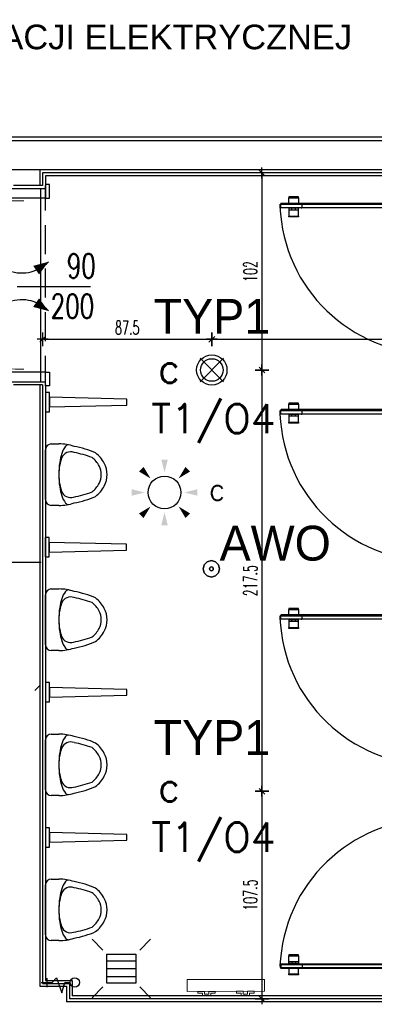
# Model space of a CAD drawing. Header units: centimetres. Extents: x -15121 to 30567, y -60641 to 0.
# Tile 218 of 256: x 10736 to 10919, y -25700 to -25191. Entities that reach past the tile are written whole.
import ezdxf
from ezdxf.enums import TextEntityAlignment as Align

# ---------------------------------------------------------------- set-up
doc = ezdxf.new("R2010")
doc.units = ezdxf.units.CM
doc.header["$LTSCALE"] = 60
doc.linetypes.add('( Dashed )', pattern=[0.75, 0.5, -0.25])
for name, color, linetype, lineweight in [('A tabelka ogólna 25', 7, 'Continuous', 20), ('IS_Grzejnik', 15, 'Continuous', 5), ('opisy', 1, 'Continuous', 15)]:
    doc.layers.add(name, color=color, linetype=linetype, lineweight=lineweight)
for name, color, linetype in [('A-----SZ', 8, 'Continuous'), ('AIKA lampy i wyłaczniki2', 150, 'Continuous'), ('AIKA lampy sanitariaty', 3, 'Continuous'), ('AIKA podłoga wc pod meble', 8, 'Continuous'), ('AIKA sanitariaty', 7, 'Continuous'), ('AIKA TYNK', 5, 'Continuous'), ('AIKA widoki wymiarowanie', 7, 'Continuous'), ('AIKA widokowe', 7, 'Continuous'), ('AIKA wymiarowanie gnaizdka rzut lobby', 7, 'Continuous'), ('AIKA ŚCIANA', 8, 'Continuous'), ('E_Oświetlenie - czujki ruchu', 3, 'Continuous'), ('E_Oświetlenie - Numer obwodu', 1, 'Continuous'), ('E_Oświetlenie - Opis', 4, 'Continuous')]:
    doc.layers.add(name, color=color, linetype=linetype)
doc.styles.add('Annotative', font='arial.ttf')
doc.styles.add('RomanS', font='romans.shx')
doc.styles.add('SIMPLEX', font='simplex', dxfattribs={"width": 0.85})
doc.styles.add('TableTextStyle', font='txt')
doc.styles.add('wymiar', font='txt.shx', dxfattribs={"width": 0.6})
doc.dimstyles.new('Dwudziestka', dxfattribs={"dimtxt": 7, "dimasz": 0.7, "dimexe": 5, "dimexo": 0, "dimgap": 2.5, "dimtad": 1, "dimtoh": 1, "dimdec": 3, "dimrnd": 0.5, "dimdsep": 46, "dimtxsty": 'wymiar', "dimblk": 'znacznik', "dimcen": 0, "dimdle": 5, "dimse1": 1, "dimse2": 1, "dimclrd": 256, "dimclre": 256, "dimclrt": 256, "dimadec": 0, "dimazin": 0, "dimtfac": 0.4, "dimtdec": 3, "dimtix": 1, "dimtofl": 0, "dimtmove": 2, "dimatfit": 3, "dimldrblk": 'znacznik', "dimfxl": 1, "dimtolj": 1, "dimarcsym": 0})

# ---------------------------------------------------------------- blocks, each defined once
blk = doc.blocks.new('*X5919')
at = {"color": 0}
for p, q in [((621.16, -2967.99), (636.16, -2967.99)), ((621.16, -2971.99), (636.16, -2971.99)), ((621.16, -2975.99), (636.16, -2975.99))]:
    blk.add_line(p, q, dxfattribs=at)
blk = doc.blocks.new('SL pisuar top')
at = {"layer": 'AIKA sanitariaty'}
for p, q in [((3, 15.9), (6.9, 15.9)), ((0, -12.9), (0, 12.9)), ((6.9, -15.9), (3, -15.9))]:
    blk.add_line(p, q, dxfattribs=at)
for points in [[(6.9, -15.9, 0.079162), (14.81, -14.64, 0.054633), (25.91, -11.24, 0.105219), (30.36, -5.88, 0.121409), (31.81, 0, 0.121409), (30.36, 5.88, 0.105219), (25.91, 11.24, 0.054633), (14.81, 14.64, 0.079162), (6.9, 15.9, 0.079162)], [(11.9, 15.4, 0.230451), (10.37, 14.66, 0.087943), (8.36, 10.89, 0.045095), (7.32, 6.31, 0.033433), (6.9, 0, 0.033433), (7.32, -6.31, 0.045095), (8.36, -10.89, 0.087943), (10.37, -14.66, 0.230451), (11.9, -15.4, 0.230451)], [(14.54, -11.55, 0.043044), (24.06, -8.89, 0.105219), (27.71, -4.49, 0.121409), (28.81, 0, 0.121409), (27.71, 4.49, 0.105219), (24.06, 8.89, 0.039893), (14.8, 11.45, 0.02282)], [(8.34, 8.65, 0.053725), (7.32, 5.03, 0.041621), (6.9, 0, 0.041621), (7.32, -5.03, 0.053725), (8.34, -8.65, 0.097687)]]:
    blk.add_lwpolyline(points, format="xyb", dxfattribs=at)
for centre, radius, start, end in [((3, 12.9), 3, 90, 180), ((12.98, 6.8), 5, 68.6805, 158.2002), ((12.98, -6.8), 5, 201.7361, 288.1233), ((3, -12.9), 3, 180, 270)]:
    blk.add_arc(centre, radius, start, end, dxfattribs=at)
blk = doc.blocks.new('przegroda pisuar')
at = {"layer": 'AIKA sanitariaty'}
for p, q in [((0, 5), (0, -5)), ((2, 5), (0, 5)), ((2, -5), (2, 5)), ((2, 2.5), (2, -2.5)), ((42, 1.5), (2, 2.5)), ((42, -1.5), (42, 1.5)), ((0, -5), (2, -5)), ((2, -2.5), (42, -1.5))]:
    blk.add_line(p, q, dxfattribs=at)
blk = doc.blocks.new('sl parawan')
at = {"layer": 'AIKA widokowe'}
for p, q in [((-129.98, 201.8), (-135.08, 201.8)), ((-135.08, 201.8), (-135.08, 201.3)), ((-135.08, 201.3), (-129.98, 201.3)), ((-135.03, 198.45), (-135.03, 201.3)), ((-130.03, 201.3), (-130.03, 198.45)), ((-129.98, 201.3), (-129.98, 201.8)), ((-139.62, 197.97), (-60.52, 197.97)), ((-139.62, 196.17), (-139.62, 197.97)), ((-139.62, 197.97), (-60.52, 197.97)), ((-60.52, 196.17), (-139.62, 196.17)), ((-60.52, 196.17), (-139.62, 196.17)), ((-139.12, 196.41), (-139.12, 198.39)), ((-60.99, 198.45), (-139.06, 198.45)), ((-139.06, 196.34), (-60.99, 196.34)), ((-135.03, 196.34), (-135.03, 191.9)), ((-130.03, 195.9), (-135.03, 195.9)), ((-130.03, 195), (-135.03, 195)), ((-133.53, 195), (-133.53, 195.9)), ((-131.53, 195), (-131.53, 195.9)), ((-130.03, 191.9), (-130.03, 196.34)), ((-128.09, 196.41), (-128.09, 198.39)), ((-135.08, 191.4), (-135.08, 191.9)), ((-135.08, 191.9), (-129.98, 191.9)), ((-129.98, 191.4), (-135.08, 191.4)), ((-129.98, 191.9), (-129.98, 191.4)), ((-139.12, 89.77), (-139.12, 91.75)), ((-60.99, 91.81), (-139.06, 91.81)), ((-129.98, 95.16), (-135.08, 95.16)), ((-135.08, 95.16), (-135.08, 94.66)), ((-135.08, 94.66), (-129.98, 94.66)), ((-135.03, 91.81), (-135.03, 94.66)), ((-130.03, 94.66), (-130.03, 91.81)), ((-129.98, 94.66), (-129.98, 95.16)), ((-128.09, 89.77), (-128.09, 91.75)), ((-139.62, 91.33), (-60.52, 91.33)), ((-139.62, 89.53), (-139.62, 91.33)), ((-139.62, 91.33), (-60.52, 91.33)), ((-60.52, 89.53), (-139.62, 89.53)), ((-60.52, 89.53), (-139.62, 89.53)), ((-139.06, 89.7), (-60.99, 89.7)), ((-135.03, 89.7), (-135.03, 85.26)), ((-130.03, 89.26), (-135.03, 89.26)), ((-130.03, 88.36), (-135.03, 88.36)), ((-133.53, 88.36), (-133.53, 89.26)), ((-131.53, 88.36), (-131.53, 89.26)), ((-130.03, 85.26), (-130.03, 89.7)), ((-135.08, 84.76), (-135.08, 85.26)), ((-135.08, 85.26), (-129.98, 85.26)), ((-129.98, 84.76), (-135.08, 84.76)), ((-129.98, 85.26), (-129.98, 84.76)), ((-139.62, -14.78), (-60.52, -14.78)), ((-139.62, -16.58), (-139.62, -14.78)), ((-139.62, -14.78), (-60.52, -14.78)), ((-139.12, -16.34), (-139.12, -14.36)), ((-60.99, -14.3), (-139.06, -14.3)), ((-129.98, -10.95), (-135.08, -10.95)), ((-135.08, -10.95), (-135.08, -11.45)), ((-135.08, -11.45), (-129.98, -11.45)), ((-135.03, -14.3), (-135.03, -11.45)), ((-130.03, -11.45), (-130.03, -14.3)), ((-129.98, -11.45), (-129.98, -10.95)), ((-128.09, -16.34), (-128.09, -14.36)), ((-60.52, -16.58), (-139.62, -16.58)), ((-60.52, -16.58), (-139.62, -16.58)), ((-139.06, -16.41), (-60.99, -16.41)), ((-135.03, -16.41), (-135.03, -20.85)), ((-130.03, -16.85), (-135.03, -16.85)), ((-130.03, -17.75), (-135.03, -17.75)), ((-133.53, -17.75), (-133.53, -16.85)), ((-131.53, -17.75), (-131.53, -16.85)), ((-130.03, -20.85), (-130.03, -16.41)), ((-135.08, -21.35), (-135.08, -20.85)), ((-135.08, -20.85), (-129.98, -20.85)), ((-129.98, -21.35), (-135.08, -21.35)), ((-129.98, -20.85), (-129.98, -21.35)), ((-129.98, -190), (-135.08, -190)), ((-135.08, -190), (-135.08, -190.5)), ((-135.08, -190.5), (-129.98, -190.5)), ((-135.03, -194.95), (-135.03, -190.5)), ((-130.03, -190.5), (-130.03, -194.95)), ((-129.98, -190.5), (-129.98, -190)), ((-60.52, -194.77), (-139.62, -194.77)), ((-139.62, -196.57), (-60.52, -196.57)), ((-139.12, -195.01), (-139.12, -196.99)), ((-139.06, -194.95), (-60.99, -194.95)), ((-60.99, -197.06), (-139.06, -197.06)), ((-130.03, -193.6), (-135.03, -193.6)), ((-130.03, -194.5), (-135.03, -194.5)), ((-135.03, -197.06), (-135.03, -199.9)), ((-133.53, -193.6), (-133.53, -194.5)), ((-131.53, -193.6), (-131.53, -194.5)), ((-130.03, -199.9), (-130.03, -197.06)), ((-128.09, -195.01), (-128.09, -196.99)), ((-135.08, -200.4), (-135.08, -199.9)), ((-135.08, -199.9), (-129.98, -199.9)), ((-129.98, -200.4), (-135.08, -200.4)), ((-129.98, -199.9), (-129.98, -200.4))]:
    blk.add_line(p, q, dxfattribs=at)
at = {"layer": 'AIKA widokowe', "extrusion": (0, 0, -1)}
for p, q in [((-60.52, -194.77), (-139.62, -194.77)), ((-139.62, -194.77), (-139.62, -196.57)), ((-139.62, -196.57), (-60.52, -196.57))]:
    blk.add_line(p, q, dxfattribs=at)
at = {"layer": 'AIKA widokowe'}
for centre, radius, start, end in [((-60.64, 199.87), 79.05, 182.2555, 269.9371), ((-139.06, 198.39), 0.065, 90, 180), ((-139.06, 196.41), 0.065, 180, 270), ((-128.03, 198.39), 0.065, 90, 180), ((-128.03, 196.41), 0.065, 180, 270), ((-139.06, 91.75), 0.065, 90, 180), ((-128.03, 91.75), 0.065, 90, 180), ((-60.64, 92.65), 79.05, 182.2555, 269.9371), ((-139.06, 89.77), 0.065, 180, 270), ((-128.03, 89.77), 0.065, 180, 270), ((-139.06, -14.36), 0.065, 90, 180), ((-128.03, -14.36), 0.065, 90, 180), ((-60.64, -12.8), 79.05, 182.2555, 269.9371), ((-139.06, -16.34), 0.065, 180, 270), ((-128.03, -16.34), 0.065, 180, 270), ((-60.64, -198.93), 79.05, 90.0629, 177.7445), ((-139.06, -195.01), 0.065, 90, 180), ((-139.06, -196.99), 0.065, 180, 270), ((-128.03, -195.01), 0.065, 90, 180), ((-128.03, -196.99), 0.065, 180, 270)]:
    blk.add_arc(centre, radius, start, end, dxfattribs=at)
for p in [(-139.62, 196.17), (-128.59, 196.17), (-139.62, 89.53), (-128.59, 89.53), (-139.62, -16.58), (-128.59, -16.58), (-139.62, -194.77), (-128.59, -194.77)]:
    blk.add_point(p, dxfattribs=at)
blk = doc.blocks.new('opis lamp')
at = {"layer": 'E_Oświetlenie - Numer obwodu', "style": 'SIMPLEX'}
blk.add_attdef('OBWÓD', text='', height=15, dxfattribs=at).set_placement((-9.46, -1.18), align=Align.CENTER)
at = {"layer": 'E_Oświetlenie - Opis', "style": 'SIMPLEX'}
blk.add_attdef('OPIS1', (55.72, 42.77), '', height=15, dxfattribs=at)
blk = doc.blocks.new('Czujka ruchu 360')
at = {"layer": 'E_Oświetlenie - czujki ruchu'}
blk.add_circle((0, 0), 11.31, dxfattribs=at)
for points in [[(0, 13.68), (-2.25, 22.68), (2.25, 22.68), (-2.25, 22.68)], [(-9.67, 9.67), (-17.63, 14.45), (-14.45, 17.63), (-17.63, 14.45)], [(9.67, 9.67), (17.63, 14.45), (14.45, 17.63), (17.63, 14.45)], [(-13.68, 0), (-22.68, -2.25), (-22.68, 2.25), (-22.68, -2.25)], [(13.68, 0), (22.68, -2.25), (22.68, 2.25), (22.68, -2.25)], [(-9.67, -9.67), (-14.45, -17.63), (-17.63, -14.45), (-14.45, -17.63)], [(9.67, -9.67), (14.45, -17.63), (17.63, -14.45), (14.45, -17.63)], [(0, -13.68), (-2.25, -22.68), (2.25, -22.68), (-2.25, -22.68)]]:
    blk.add_solid(points, dxfattribs=at)
at = {"layer": 'E_Oświetlenie - Numer obwodu', "style": 'SIMPLEX'}
blk.add_attdef('OBWÓD', text='', height=15, dxfattribs=at).set_placement((0, -42.53), align=Align.CENTER)
at = {"layer": 'E_Oświetlenie - Opis', "style": 'SIMPLEX'}
for tag, p in [('SYMBOL', (-34.22, 26.89)), ('OPIS1', (26.83, -1.12))]:
    blk.add_attdef(tag, p, '', height=15, dxfattribs=at)
blk = doc.blocks.new('znacznik')
at = {"color": 0}
for points in [[(-4, 0), (4, 0)], [(0, -5), (0, 5)]]:
    blk.add_lwpolyline(points, dxfattribs=at)
at = {"color": 1}
blk.add_lwpolyline([(-2.12, -2.12), (2.12, 2.12)], dxfattribs=at)
blk = doc.blocks.new('*D6586')
at = {"layer": 'AIKA widoki wymiarowanie', "lineweight": -2, "transparency": 16777216}
blk.add_line((10861.23, -25270.59), (10861.23, -25371.09), dxfattribs=at)
at = {"layer": 'Defpoints', "color": 0, "transparency": 16777216}
for p in [(10837.7, -25269.89), (10835.3, -25371.79), (10861.23, -25371.79)]:
    blk.add_point(p, dxfattribs=at)
at = {"layer": 'AIKA widoki wymiarowanie', "lineweight": -2, "transparency": 16777216, "xscale": 0.7, "yscale": 0.7, "zscale": 0.7}
for p, rotation in [((10861.23, -25269.89), 90), ((10861.23, -25371.79), 270)]:
    blk.add_blockref('znacznik', p, dxfattribs=dict(at, rotation=rotation))
at = {"layer": 'AIKA widoki wymiarowanie', "transparency": 16777216, "insert": (10855.23, -25320.84), "char_height": 7, "attachment_point": 5, "rotation": 90, "style": 'wymiar'}
blk.add_mtext('\\A1;102', dxfattribs=at)
blk = doc.blocks.new('*D6587')
at = {"layer": 'AIKA widoki wymiarowanie', "lineweight": -2, "transparency": 16777216}
blk.add_line((10861.23, -25372.49), (10861.23, -25588.84), dxfattribs=at)
at = {"layer": 'Defpoints', "color": 0, "transparency": 16777216}
for p in [(10835.3, -25371.79), (10835.3, -25589.54), (10861.23, -25589.54)]:
    blk.add_point(p, dxfattribs=at)
at = {"layer": 'AIKA widoki wymiarowanie', "lineweight": -2, "transparency": 16777216, "xscale": 0.7, "yscale": 0.7, "zscale": 0.7}
for p, rotation in [((10861.23, -25371.79), 90), ((10861.23, -25589.54), 270)]:
    blk.add_blockref('znacznik', p, dxfattribs=dict(at, rotation=rotation))
at = {"layer": 'AIKA widoki wymiarowanie', "transparency": 16777216, "insert": (10855.23, -25480.67), "char_height": 7, "attachment_point": 5, "rotation": 90, "style": 'wymiar'}
blk.add_mtext('\\A1;217.5', dxfattribs=at)
blk = doc.blocks.new('*D6588')
at = {"layer": 'AIKA widoki wymiarowanie', "lineweight": -2, "transparency": 16777216}
blk.add_line((10861.23, -25590.24), (10861.23, -25696.19), dxfattribs=at)
at = {"layer": 'Defpoints', "color": 0, "transparency": 16777216}
for p in [(10835.3, -25589.54), (10861.23, -25696.89), (10861.23, -25696.89)]:
    blk.add_point(p, dxfattribs=at)
at = {"layer": 'AIKA widoki wymiarowanie', "lineweight": -2, "transparency": 16777216, "xscale": 0.7, "yscale": 0.7, "zscale": 0.7}
for p, rotation in [((10861.23, -25589.54), 90), ((10861.23, -25696.89), 270)]:
    blk.add_blockref('znacznik', p, dxfattribs=dict(at, rotation=rotation))
at = {"layer": 'AIKA widoki wymiarowanie', "transparency": 16777216, "insert": (10855.23, -25643.21), "char_height": 7, "attachment_point": 5, "rotation": 90, "style": 'wymiar'}
blk.add_mtext('\\A1;107.5', dxfattribs=at)
blk = doc.blocks.new('*D6589')
at = {"layer": 'AIKA widoki wymiarowanie', "lineweight": -2, "transparency": 16777216}
blk.add_line((10748.53, -25355.89), (10834.6, -25355.89), dxfattribs=at)
at = {"layer": 'Defpoints', "color": 0, "transparency": 16777216}
for p in [(10835.3, -25355.89), (10835.3, -25371.79), (10747.83, -25404)]:
    blk.add_point(p, dxfattribs=at)
at = {"layer": 'AIKA widoki wymiarowanie', "lineweight": -2, "transparency": 16777216, "xscale": 0.7, "yscale": 0.7, "zscale": 0.7, "rotation": 180}
blk.add_blockref('znacznik', (10747.83, -25355.89), dxfattribs=at)
at = {"layer": 'AIKA widoki wymiarowanie', "lineweight": -2, "transparency": 16777216, "xscale": 0.7, "yscale": 0.7, "zscale": 0.7}
blk.add_blockref('znacznik', (10835.3, -25355.89), dxfattribs=at)
at = {"layer": 'AIKA widoki wymiarowanie', "transparency": 16777216, "insert": (10791.56, -25349.89), "char_height": 7, "attachment_point": 5, "style": 'wymiar'}
blk.add_mtext('\\A1;87.5', dxfattribs=at)
blk = doc.blocks.new('*D6590')
at = {"layer": 'AIKA widoki wymiarowanie', "lineweight": -2, "transparency": 16777216}
blk.add_line((10836, -25355.89), (11068.47, -25355.89), dxfattribs=at)
at = {"layer": 'Defpoints', "color": 0, "transparency": 16777216}
for p in [(11069.17, -25355.89), (11069.17, -25355.89), (10835.3, -25371.79)]:
    blk.add_point(p, dxfattribs=at)
at = {"layer": 'AIKA widoki wymiarowanie', "lineweight": -2, "transparency": 16777216, "xscale": 0.7, "yscale": 0.7, "zscale": 0.7, "rotation": 180}
blk.add_blockref('znacznik', (10835.3, -25355.89), dxfattribs=at)
at = {"layer": 'AIKA widoki wymiarowanie', "lineweight": -2, "transparency": 16777216, "xscale": 0.7, "yscale": 0.7, "zscale": 0.7}
blk.add_blockref('znacznik', (11069.17, -25355.89), dxfattribs=at)
at = {"layer": 'AIKA widoki wymiarowanie', "transparency": 16777216, "insert": (10952.23, -25349.89), "char_height": 7, "attachment_point": 5, "style": 'wymiar'}
blk.add_mtext('\\A1;234', dxfattribs=at)

msp = doc.modelspace()

# ---------------------------------------------------------------- linework, layer by layer
at = {"layer": 'A-----SZ'}
for p, q in [((11116.4506, -25253.3866), (10653.6671, -25253.3866)), ((10915.2154, -25268.3866), (10890.2154, -25268.3866)), ((10915.2154, -25268.3866), (10890.2154, -25268.3866)), ((10915.2154, -25698.3866), (10890.2154, -25698.3866)), ((10915.2154, -25698.3866), (10890.2154, -25698.3866))]:
    msp.add_line(p, q, dxfattribs=at)
at = {"layer": 'AIKA lampy i wyłaczniki2'}
for p, q in [((10829.2227, -25365.7169), (10841.3698, -25377.864)), ((10841.3698, -25365.7169), (10829.2227, -25377.864))]:
    msp.add_line(p, q, dxfattribs=at)
for radius in [7.8449, 5.8413]:
    msp.add_circle((10835.2962, -25371.7905), radius, dxfattribs=at)
at = {"layer": 'AIKA lampy sanitariaty', "color": 4}
msp.add_lwpolyline([(10535.1672, -25451.8966), (10551.4174, -25471.1857), (10747.0783, -25471.1857)], dxfattribs=at)
at = {"layer": 'AIKA lampy sanitariaty'}
for points in [[(10830.8275, -25474.5502, 0), (10831.3978, -25472.4252, 0)], [(10831.3978, -25472.4252, 0), (10830.8275, -25474.5502, 0)], [(10831.3978, -25472.4252, 0), (10830.8275, -25474.5502, 0)], [(10830.8275, -25474.5502, 0), (10831.3978, -25472.4252, 0)], [(10831.3978, -25476.6752, 0), (10830.8275, -25474.5502, 0)], [(10830.8275, -25474.5502, 0), (10831.3978, -25476.6752, 0)], [(10830.8275, -25474.5502, 0), (10831.3978, -25476.6752, 0)], [(10831.3978, -25476.6752, 0), (10830.8275, -25474.5502, 0)], [(10831.3978, -25472.4252, 0), (10832.9525, -25470.8705, 0)], [(10832.9525, -25470.8705, 0), (10831.3978, -25472.4252, 0)], [(10832.9525, -25470.8705, 0), (10831.3978, -25472.4252, 0)], [(10831.3978, -25472.4252, 0), (10832.9525, -25470.8705, 0)], [(10832.9525, -25470.8705, 0), (10835.0775, -25470.3002, 0)], [(10835.0775, -25470.3002, 0), (10832.9525, -25470.8705, 0)], [(10835.0775, -25470.3002, 0), (10832.9525, -25470.8705, 0)], [(10832.9525, -25470.8705, 0), (10835.0775, -25470.3002, 0)], [(10834.2103, -25474.0502, 0), (10834.0775, -25474.5502, 0)], [(10834.0775, -25474.5502, 0), (10834.2103, -25474.0502, 0)], [(10834.0775, -25474.5502, 0), (10834.2103, -25475.0502, 0)], [(10834.2103, -25475.0502, 0), (10834.0775, -25474.5502, 0)], [(10834.5775, -25473.685, 0), (10834.2103, -25474.0502, 0)], [(10834.2103, -25474.0502, 0), (10834.5775, -25473.685, 0)], [(10834.2103, -25475.0502, 0), (10834.5775, -25475.4155, 0)], [(10834.5775, -25475.4155, 0), (10834.2103, -25475.0502, 0)], [(10835.0775, -25473.5502, 0), (10834.5775, -25473.685, 0)], [(10834.5775, -25473.685, 0), (10835.0775, -25473.5502, 0)], [(10835.0775, -25470.3002, 0), (10837.2025, -25470.8705, 0)], [(10837.2025, -25470.8705, 0), (10835.0775, -25470.3002, 0)], [(10837.2025, -25470.8705, 0), (10835.0775, -25470.3002, 0)], [(10835.0775, -25470.3002, 0), (10837.2025, -25470.8705, 0)], [(10835.5775, -25473.685, 0), (10835.0775, -25473.5502, 0)], [(10835.0775, -25473.5502, 0), (10835.5775, -25473.685, 0)], [(10835.9447, -25474.0502, 0), (10835.5775, -25473.685, 0)], [(10835.5775, -25473.685, 0), (10835.9447, -25474.0502, 0)], [(10835.5775, -25475.4155, 0), (10835.9447, -25475.0502, 0)], [(10835.9447, -25475.0502, 0), (10835.5775, -25475.4155, 0)], [(10836.0775, -25474.5502, 0), (10835.9447, -25474.0502, 0)], [(10835.9447, -25474.0502, 0), (10836.0775, -25474.5502, 0)], [(10835.9447, -25475.0502, 0), (10836.0775, -25474.5502, 0)], [(10836.0775, -25474.5502, 0), (10835.9447, -25475.0502, 0)], [(10837.2025, -25470.8705, 0), (10838.7572, -25472.4252, 0)], [(10838.7572, -25472.4252, 0), (10837.2025, -25470.8705, 0)], [(10838.7572, -25472.4252, 0), (10837.2025, -25470.8705, 0)], [(10837.2025, -25470.8705, 0), (10838.7572, -25472.4252, 0)], [(10838.7572, -25472.4252, 0), (10839.3275, -25474.5502, 0)], [(10839.3275, -25474.5502, 0), (10838.7572, -25472.4252, 0)], [(10839.3275, -25474.5502, 0), (10838.7572, -25472.4252, 0)], [(10838.7572, -25472.4252, 0), (10839.3275, -25474.5502, 0)], [(10839.3275, -25474.5502, 0), (10838.7572, -25476.6752, 0)], [(10838.7572, -25476.6752, 0), (10839.3275, -25474.5502, 0)], [(10838.7572, -25476.6752, 0), (10839.3275, -25474.5502, 0)], [(10839.3275, -25474.5502, 0), (10838.7572, -25476.6752, 0)], [(10832.9525, -25478.2299, 0), (10831.3978, -25476.6752, 0)], [(10831.3978, -25476.6752, 0), (10832.9525, -25478.2299, 0)], [(10831.3978, -25476.6752, 0), (10832.9525, -25478.2299, 0)], [(10832.9525, -25478.2299, 0), (10831.3978, -25476.6752, 0)], [(10835.0775, -25478.8002, 0), (10832.9525, -25478.2299, 0)], [(10832.9525, -25478.2299, 0), (10835.0775, -25478.8002, 0)], [(10832.9525, -25478.2299, 0), (10835.0775, -25478.8002, 0)], [(10835.0775, -25478.8002, 0), (10832.9525, -25478.2299, 0)], [(10834.5775, -25475.4155, 0), (10835.0775, -25475.5502, 0)], [(10835.0775, -25475.5502, 0), (10834.5775, -25475.4155, 0)], [(10835.0775, -25475.5502, 0), (10835.5775, -25475.4155, 0)], [(10835.5775, -25475.4155, 0), (10835.0775, -25475.5502, 0)], [(10837.2025, -25478.2299, 0), (10835.0775, -25478.8002, 0)], [(10835.0775, -25478.8002, 0), (10837.2025, -25478.2299, 0)], [(10835.0775, -25478.8002, 0), (10837.2025, -25478.2299, 0)], [(10837.2025, -25478.2299, 0), (10835.0775, -25478.8002, 0)], [(10838.7572, -25476.6752, 0), (10837.2025, -25478.2299, 0)], [(10837.2025, -25478.2299, 0), (10838.7572, -25476.6752, 0)], [(10837.2025, -25478.2299, 0), (10838.7572, -25476.6752, 0)], [(10838.7572, -25476.6752, 0), (10837.2025, -25478.2299, 0)]]:
    msp.add_polyline3d(points, dxfattribs=at)
at = {"layer": 'AIKA podłoga wc pod meble'}
msp.add_line((10746.8672, -25377.8866), (10746.8672, -25277.8866), dxfattribs=at)
msp.add_line((10746.8672, -25377.8866), (10746.8672, -25277.8866), dxfattribs=at)
at = {"layer": 'AIKA TYNK'}
for p, q in [((11116.4506, -25251.3866), (10653.6671, -25251.3866)), ((11069.1672, -25269.8866), (10747.8304, -25269.8866)), ((10747.8304, -25269.8866), (10747.8304, -25276.3866)), ((10747.8304, -25276.3866), (10732.8304, -25276.3866)), ((10747.8304, -25379.3866), (10732.8304, -25379.3866)), ((11069.1672, -25696.8866), (10761.6671, -25696.8866))]:
    msp.add_line(p, q, dxfattribs=at)
msp.add_lwpolyline([(10747.8304, -25379.3866), (10747.8304, -25688.8866), (10761.6671, -25688.8866), (10761.6671, -25696.8866)], dxfattribs=at)
at = {"layer": 'AIKA widokowe'}
for p, q in [((11067.6672, -25271.3866), (10749.3304, -25271.3866)), ((10749.3304, -25271.3866), (10749.3304, -25276.3866)), ((10779.0381, -25671.7275), (10773.4014, -25666.0907)), ((10798.0381, -25671.7275), (10803.6749, -25666.0907)), ((10747.1672, -25688.3661), (10752.6993, -25688.3661)), ((10749.9506, -25686.0977), (10749.9506, -25690.8627)), ((10752.6993, -25688.3661), (10754.9605, -25685.9381)), ((10754.9605, -25685.9381), (10757.8247, -25693.7707)), ((10757.8247, -25693.7707), (10759.3322, -25688.3481)), ((10759.3322, -25688.3481), (10762.0457, -25688.3481)), ((10779.0381, -25690.7275), (10773.4014, -25696.3643)), ((10798.0381, -25690.7275), (10803.6749, -25696.3643)), ((11067.6672, -25695.3866), (10763.1671, -25695.3866))]:
    msp.add_line(p, q, dxfattribs=at)
at = {"layer": 'AIKA widokowe', "linetype": '( Dashed )', "ltscale": 0.5}
msp.add_line((10749.3304, -25379.3866), (10749.3304, -25276.3866), dxfattribs=at)
at = {"layer": 'AIKA widokowe', "extrusion": (0, 0, -1)}
msp.add_line((10734.7049, -25328.5607), (10772.5003, -25328.5607), dxfattribs=at)
at = {"layer": 'AIKA widokowe'}
for points in [[(10749.3304, -25275.8866), (10749.3304, -25282.8866), (10751.3288, -25282.8866), (10751.3288, -25275.8866)], [(10731.3304, -25282.8866), (10731.3304, -25277.8866), (10749.3304, -25277.8866), (10749.3304, -25282.8866)], [(10731.3304, -25372.8866), (10731.3304, -25377.8866), (10749.3304, -25377.8866), (10749.3304, -25372.8866)], [(10749.3304, -25379.8866), (10749.3304, -25372.8866), (10751.3288, -25372.8866), (10751.3288, -25379.8866)], [(10781.0381, -25688.7275), (10781.0381, -25673.7275), (10796.0381, -25673.7275), (10796.0381, -25688.7275)]]:
    msp.add_lwpolyline(points, close=True, dxfattribs=at)
for points in [[(10750.8645, -25315.8375, 0, 5.4, 0), (10744.4813, -25320.1824, 5.4, 5.4, 0)], [(10750.8645, -25341.284, 0, 5.4, 0), (10744.4813, -25336.9391, 5.4, 5.4, 0)]]:
    msp.add_lwpolyline(points, format="xyseb", dxfattribs=at)
msp.add_lwpolyline([(10749.3304, -25379.3866), (10749.3304, -25687.3866), (10763.1671, -25687.3866), (10763.1671, -25695.3866)], dxfattribs=at)
msp.add_circle((10764.4576, -25688.3481), 2.412, dxfattribs=at)
for centre, start, end in [((10737.1519, -25302.5534), 244.683832, 315.909162), ((10737.1519, -25354.5681), 44.090838, 115.316168)]:
    msp.add_arc(centre, 19.0919, start, end, dxfattribs=at)
at = {"layer": 'AIKA wymiarowanie gnaizdka rzut lobby', "color": 8}
msp.add_lwpolyline([(10746.3304, -25379.3866), (10746.3304, -25690.3866), (10760.1671, -25690.3866), (10760.1671, -25698.3866)], dxfattribs=at)
at = {"layer": 'AIKA ŚCIANA'}
for p, q in [((11116.4506, -25268.3866), (10653.6671, -25268.3866)), ((10746.3304, -25268.3866), (10746.3304, -25276.3866)), ((10743.8888, -25537.3866), (10746.3304, -25534.9451)), ((11116.4506, -25698.3866), (10760.1671, -25698.3866))]:
    msp.add_line(p, q, dxfattribs=at)
at = {"layer": 'IS_Grzejnik', "color": 15, "extrusion": (0, 0, -1)}
msp.add_lwpolyline([(-10862.6116, -25692.9724), (-10822.6116, -25692.9914), (-10822.6087, -25686.8914), (-10862.6087, -25686.8724)], close=True, dxfattribs=at)
at = {"layer": 'IS_Grzejnik', "color": 15}
for points in [[(10837.1116, -25692.9845), (10833.7783, -25692.9861), (10833.779, -25694.3861), (10831.4456, -25694.3872), (10831.445, -25692.9872), (10828.1116, -25692.9888), (10828.1121, -25693.9888), (10830.4454, -25693.9877), (10830.4461, -25695.3877), (10834.7794, -25695.3856), (10834.7788, -25693.9856), (10837.1121, -25693.9845)], [(10857.1116, -25692.975), (10853.7783, -25692.9766), (10853.779, -25694.3766), (10851.4456, -25694.3777), (10851.445, -25692.9777), (10848.1116, -25692.9793), (10848.1121, -25693.9793), (10850.4454, -25693.9782), (10850.4461, -25695.3782), (10854.7794, -25695.3761), (10854.7788, -25693.9761), (10857.1121, -25693.975)]]:
    msp.add_lwpolyline(points, close=True, dxfattribs=at)
at = {"layer": 'opisy', "color": 0, "extrusion": (0, 0, -1)}
msp.add_line((10738.1672, -25284.3866), (10650.7322, -25284.3866), dxfattribs=at)
at = {"layer": 'opisy', "color": 1, "extrusion": (0, 0, -1)}
msp.add_arc((-10738.1672, -25284.3866), 87, 270, 0, dxfattribs=at)

# ---------------------------------------------------------------- block references
at = {"layer": 'AIKA lampy sanitariaty'}
ref = msp.add_blockref('opis lamp', (10813.9539, -25376.4198, 1), dxfattribs=at)
ref.add_attrib('OBWÓD', 'T1/O4', dxfattribs={"layer": 'E_Oświetlenie - Numer obwodu', "height": 15, "style": 'SIMPLEX'}).set_placement((10836.1101, -25404.3878, 1), align=Align.CENTER)
ref.add_attrib('OPIS1', 'c', (10807.4807, -25378.4235, 1), dxfattribs={"layer": 'E_Oświetlenie - Opis', "height": 15, "style": 'SIMPLEX'})
ref = msp.add_blockref('Czujka ruchu 360', (10810.8553, -25435.0931, 105.6527), dxfattribs=dict(at, xscale=0.75, yscale=0.75, zscale=0.75))
ref.add_attrib('OPIS1', 'c', (10833.6417, -25439.1585, 105.6527), dxfattribs={"layer": 'E_Oświetlenie - Opis', "height": 11.25, "style": 'SIMPLEX'})
ref = msp.add_blockref('opis lamp', (10813.9539, -25592.8173, 1), dxfattribs=at)
ref.add_attrib('OBWÓD', 'T1/O4', dxfattribs={"layer": 'E_Oświetlenie - Numer obwodu', "height": 15, "style": 'SIMPLEX'}).set_placement((10836.1101, -25620.7853, 1), align=Align.CENTER)
ref.add_attrib('OPIS1', 'c', (10807.4807, -25594.8211, 1), dxfattribs={"layer": 'E_Oświetlenie - Opis', "height": 15, "style": 'SIMPLEX'})
at = {"layer": 'AIKA sanitariaty', "color": 8}
for p in [(10749.3304, -25425.8866), (10749.3304, -25500.8866), (10749.3304, -25575.8866), (10749.3304, -25650.8866)]:
    msp.add_blockref('SL pisuar top', p, dxfattribs=at)
at = {"layer": 'AIKA widokowe', "color": 8}
for name, p in [('sl parawan', (11010.1672, -25484.0856)), ('przegroda pisuar', (10749.3304, -25388.3866)), ('przegroda pisuar', (10749.1672, -25463.3866)), ('przegroda pisuar', (10749.3304, -25538.3866)), ('przegroda pisuar', (10749.3304, -25613.3866))]:
    msp.add_blockref(name, p, dxfattribs=at)
at = {"layer": 'AIKA widokowe'}
msp.add_blockref('*X5919', (10159.8742, -22709.2371), dxfattribs=at)

# ---------------------------------------------------------------- texts
at = {"layer": 'A tabelka ogólna 25', "transparency": 33554610, "style": 'Annotative'}
msp.add_text('RZUT OŚWIETLENIA I INSTALACJI ELEKTRYCZNEJ', height=12.727273, dxfattribs=at).set_placement((10691.4587, -25193.2464), align=Align.TOP_CENTER)
at = {"layer": 'AIKA lampy sanitariaty', "style": 'TableTextStyle'}
for s, p in [('TYP1', (10805.2767, -25353.0417)), ('AWO', (10839.3299, -25470.3015)), ('TYP1', (10805.2767, -25570.7917))]:
    msp.add_text(s, height=18, dxfattribs=at).set_placement(p)
at = {"layer": 'AIKA widokowe', "style": 'RomanS', "width": 0.7}
for s, p in [('90', (10760.3277, -25324.2396)), ('200', (10751.9944, -25345.073))]:
    msp.add_text(s, height=12.5, dxfattribs=at).set_placement(p)

# ---------------------------------------------------------------- dimensions: what is measured, and where the dimension line sits
at = {"layer": 'AIKA widoki wymiarowanie'}
for base, p1, p2, picture, middle in [((10861.2282, -25371.7905), (10837.7048, -25269.8866), (10835.2962, -25371.7905), '*D6586', (10855.2282, -25320.8385)), ((10861.2282, -25589.5405), (10835.2962, -25371.7905), (10835.2962, -25589.5405), '*D6587', (10855.2282, -25480.6655)), ((10861.2282, -25696.8866), (10835.2962, -25589.5405), (10861.2282, -25696.8866), '*D6588', (10855.2282, -25643.2135))]:
    dim = msp.add_linear_dim(base=base, p1=p1, p2=p2, angle=90, dimstyle='Dwudziestka', dxfattribs=at)
    dim.commit()
    dim.dimension.update_dxf_attribs({"geometry": picture, "text_midpoint": middle})
for base, p1, p2, picture, middle in [((10835.2962, -25355.8856), (10747.8304, -25403.9956), (10835.2962, -25371.7905), '*D6589', (10791.5633, -25349.8856)), ((11069.1672, -25355.8856), (10835.2962, -25371.7905), (11069.1672, -25355.8856), '*D6590', (10952.2317, -25349.8856))]:
    dim = msp.add_linear_dim(base=base, p1=p1, p2=p2, dimstyle='Dwudziestka', dxfattribs=at)
    dim.commit()
    dim.dimension.update_dxf_attribs({"geometry": picture, "text_midpoint": middle})

doc.saveas('drawing.dxf')
